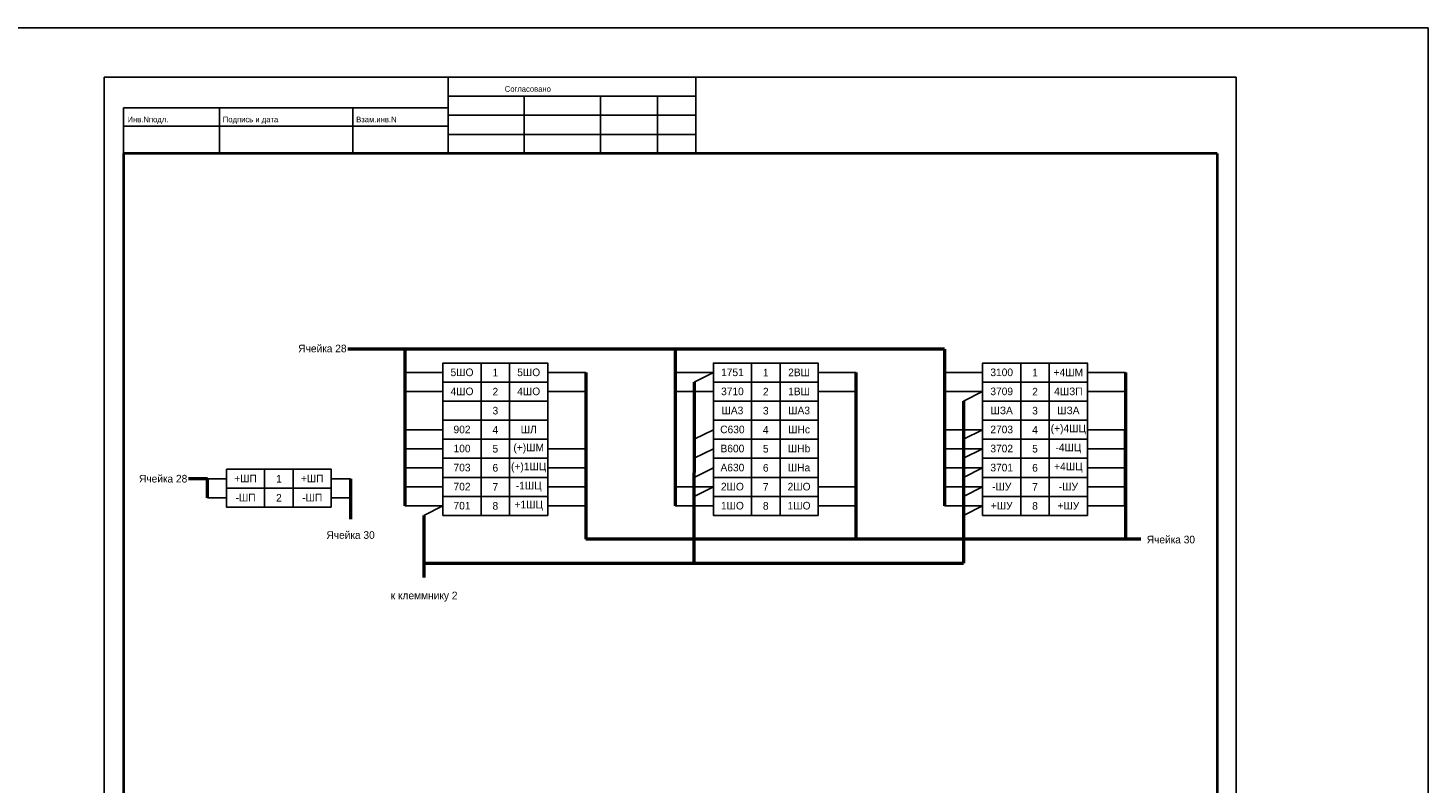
# Model space of a CAD drawing. Header units: millimetres. Extents: x 4897 to 12009, y -3017 to 2708.
# Tile 17 of 86: x 6934 to 7301, y -1650 to -1452. Entities that reach past the tile are written whole.
import ezdxf

# ---------------------------------------------------------------- set-up
doc = ezdxf.new("R2010")
doc.units = ezdxf.units.MM
doc.styles.add('SIMPLEX', font='txt', dxfattribs={"height": 5})

msp = doc.modelspace()

# ---------------------------------------------------------------- linework, layer by layer
for p, q in [((6953.52, -1464.75), (7250.57, -1464.75)), ((6953.52, -1464.75), (7250.57, -1464.75)), ((6953.52, -1464.75), (6953.52, -1884.76)), ((7043.75, -1464.75), (7043.75, -1484.75)), ((7108.75, -1484.75), (7108.75, -1464.75)), ((7250.57, -1464.75), (7250.57, -1884.76)), ((6958.57, -1472.75), (6958.57, -1484.75)), ((6958.57, -1472.75), (7043.75, -1472.75)), ((6983.75, -1472.75), (6983.75, -1484.75)), ((7018.75, -1472.75), (7018.75, -1484.75)), ((7043.75, -1469.75), (7108.75, -1469.75)), ((7063.75, -1469.75), (7063.75, -1484.75)), ((7083.75, -1469.75), (7083.75, -1484.75)), ((7098.75, -1469.75), (7098.75, -1484.75)), ((7043.75, -1474.75), (7108.75, -1474.75)), ((6958.57, -1477.62), (7043.75, -1477.62)), ((7043.75, -1479.75), (7108.75, -1479.75)), ((7042.41, -1542.29), (7032.41, -1542.29)), ((7069.91, -1542.29), (7079.91, -1542.29)), ((7113.37, -1542.29), (7103.37, -1542.29)), ((7113.37, -1542.29), (7108.37, -1544.79)), ((7140.87, -1542.29), (7150.87, -1542.29)), ((7184.04, -1542.29), (7174.04, -1542.29)), ((7211.54, -1542.29), (7221.54, -1542.29)), ((7042.41, -1547.29), (7032.41, -1547.29)), ((7069.91, -1547.29), (7079.91, -1547.29)), ((7113.37, -1547.29), (7103.37, -1547.29)), ((7140.87, -1547.29), (7150.87, -1547.29)), ((7184.04, -1547.29), (7174.04, -1547.29)), ((7184.04, -1547.29), (7179.04, -1549.79)), ((7211.54, -1547.29), (7221.54, -1547.29)), ((7042.41, -1557.29), (7032.41, -1557.29)), ((7113.37, -1557.29), (7108.37, -1559.79)), ((7184.04, -1557.29), (7174.04, -1557.29)), ((7184.04, -1557.29), (7179.04, -1559.79)), ((7211.54, -1557.29), (7221.54, -1557.29)), ((7042.41, -1562.29), (7032.41, -1562.29)), ((7069.91, -1562.29), (7079.91, -1562.29)), ((7113.37, -1562.29), (7108.37, -1564.79)), ((7184.04, -1562.29), (7174.04, -1562.29)), ((7184.04, -1562.29), (7179.04, -1564.79)), ((7211.54, -1562.29), (7221.54, -1562.29)), ((7042.41, -1567.29), (7032.41, -1567.29)), ((7069.91, -1567.29), (7079.91, -1567.29)), ((7113.37, -1567.29), (7108.37, -1569.79)), ((7184.04, -1567.29), (7174.04, -1567.29)), ((7184.04, -1567.29), (7179.04, -1569.79)), ((7211.54, -1567.29), (7221.54, -1567.29)), ((6985.61, -1570.15), (6980.61, -1570.15)), ((7018.11, -1570.15), (7013.11, -1570.15)), ((7042.41, -1572.29), (7032.41, -1572.29)), ((7069.91, -1572.29), (7079.91, -1572.29)), ((7113.37, -1572.29), (7103.37, -1572.29)), ((7113.37, -1572.29), (7108.37, -1574.79)), ((7140.87, -1572.29), (7150.87, -1572.29)), ((7184.04, -1572.29), (7174.04, -1572.29)), ((7184.04, -1572.29), (7179.04, -1574.79)), ((7211.54, -1572.29), (7221.54, -1572.29)), ((6985.61, -1575.15), (6980.61, -1575.15)), ((7018.11, -1575.15), (7013.11, -1575.15)), ((7042.41, -1577.29), (7032.41, -1577.29)), ((7042.41, -1577.29), (7037.41, -1579.79)), ((7069.91, -1577.29), (7079.91, -1577.29)), ((7113.37, -1577.29), (7103.37, -1577.29)), ((7140.87, -1577.29), (7150.87, -1577.29)), ((7184.04, -1577.29), (7174.04, -1577.29)), ((7184.04, -1577.29), (7179.04, -1579.79)), ((7211.54, -1577.29), (7221.54, -1577.29))]:
    msp.add_line(p, q)
at = {"lineweight": 40}
for p, q in [((6958.57, -1484.75), (6958.57, -1879.84)), ((7245.57, -1484.75), (7245.57, -1879.84))]:
    msp.add_line(p, q, dxfattribs=at)
at = {"linetype": 'Continuous', "lineweight": 40}
msp.add_line((7245.57, -1484.75), (6958.57, -1484.75), dxfattribs=at)
at = {"linetype": 'Continuous'}
for p, q in [((7059.57, -1484.75), (7039.57, -1484.75)), ((7099.57, -1484.75), (7079.57, -1484.75))]:
    msp.add_line(p, q, dxfattribs=at)
at = {"lineweight": 50}
for p, q in [((7174.04, -1536.15), (7017.41, -1536.15)), ((7032.41, -1536.15), (7032.41, -1577.29)), ((7103.37, -1536.15), (7103.37, -1577.29)), ((7174.04, -1536.15), (7174.04, -1577.29)), ((7079.91, -1542.29), (7079.91, -1586.01)), ((7150.87, -1586.01), (7150.87, -1542.29)), ((7221.54, -1542.29), (7221.54, -1586.01)), ((7108.37, -1544.79), (7108.22, -1592.28)), ((7179.04, -1549.79), (7179.04, -1592.28)), ((7221.54, -1577.29), (7221.54, -1557.29)), ((6980.61, -1570.15), (6975.61, -1570.15)), ((6980.61, -1575.15), (6980.61, -1570.15)), ((7018.11, -1570.15), (7018.11, -1580.77)), ((7037.41, -1579.79), (7037.41, -1596.09)), ((7225.55, -1586.01), (7079.91, -1586.01)), ((7037.41, -1592.28), (7179.04, -1592.28))]:
    msp.add_line(p, q, dxfattribs=at)
at = {"color": 2}
msp.add_lwpolyline([(5136.09, -1451.82), (7300.92, -1451.82), (7300.92, -1896.4), (5136.09, -1896.4)], close=True, dxfattribs=at)
for points in [[(7052.41, -1544.79), (7042.41, -1544.79), (7042.41, -1539.79), (7052.41, -1539.79)], [(7052.41, -1544.79), (7042.41, -1544.79), (7042.41, -1539.79), (7052.41, -1539.79)], [(7052.41, -1544.79), (7059.91, -1544.79), (7059.91, -1539.79), (7052.41, -1539.79)], [(7069.91, -1544.79), (7059.91, -1544.79), (7059.91, -1539.79), (7069.91, -1539.79)], [(7069.91, -1544.79), (7059.91, -1544.79), (7059.91, -1539.79), (7069.91, -1539.79)], [(7123.37, -1544.79), (7113.37, -1544.79), (7113.37, -1539.79), (7123.37, -1539.79)], [(7123.37, -1544.79), (7113.37, -1544.79), (7113.37, -1539.79), (7123.37, -1539.79)], [(7123.37, -1544.79), (7130.87, -1544.79), (7130.87, -1539.79), (7123.37, -1539.79)], [(7140.87, -1544.79), (7130.87, -1544.79), (7130.87, -1539.79), (7140.87, -1539.79)], [(7140.87, -1544.79), (7130.87, -1544.79), (7130.87, -1539.79), (7140.87, -1539.79)], [(7194.04, -1544.79), (7184.04, -1544.79), (7184.04, -1539.79), (7194.04, -1539.79)], [(7194.04, -1544.79), (7184.04, -1544.79), (7184.04, -1539.79), (7194.04, -1539.79)], [(7194.04, -1544.79), (7201.54, -1544.79), (7201.54, -1539.79), (7194.04, -1539.79)], [(7211.54, -1544.79), (7201.54, -1544.79), (7201.54, -1539.79), (7211.54, -1539.79)], [(7211.54, -1544.79), (7201.54, -1544.79), (7201.54, -1539.79), (7211.54, -1539.79)], [(7052.41, -1549.79), (7042.41, -1549.79), (7042.41, -1544.79), (7052.41, -1544.79)], [(7052.41, -1549.79), (7042.41, -1549.79), (7042.41, -1544.79), (7052.41, -1544.79)], [(7052.41, -1549.79), (7059.91, -1549.79), (7059.91, -1544.79), (7052.41, -1544.79)], [(7069.91, -1549.79), (7059.91, -1549.79), (7059.91, -1544.79), (7069.91, -1544.79)], [(7069.91, -1549.79), (7059.91, -1549.79), (7059.91, -1544.79), (7069.91, -1544.79)], [(7123.37, -1549.79), (7113.37, -1549.79), (7113.37, -1544.79), (7123.37, -1544.79)], [(7123.37, -1549.79), (7113.37, -1549.79), (7113.37, -1544.79), (7123.37, -1544.79)], [(7123.37, -1549.79), (7130.87, -1549.79), (7130.87, -1544.79), (7123.37, -1544.79)], [(7140.87, -1549.79), (7130.87, -1549.79), (7130.87, -1544.79), (7140.87, -1544.79)], [(7140.87, -1549.79), (7130.87, -1549.79), (7130.87, -1544.79), (7140.87, -1544.79)], [(7194.04, -1549.79), (7184.04, -1549.79), (7184.04, -1544.79), (7194.04, -1544.79)], [(7194.04, -1549.79), (7184.04, -1549.79), (7184.04, -1544.79), (7194.04, -1544.79)], [(7194.04, -1549.79), (7201.54, -1549.79), (7201.54, -1544.79), (7194.04, -1544.79)], [(7211.54, -1549.79), (7201.54, -1549.79), (7201.54, -1544.79), (7211.54, -1544.79)], [(7211.54, -1549.79), (7201.54, -1549.79), (7201.54, -1544.79), (7211.54, -1544.79)], [(7052.41, -1554.79), (7042.41, -1554.79), (7042.41, -1549.79), (7052.41, -1549.79)], [(7052.41, -1554.79), (7042.41, -1554.79), (7042.41, -1549.79), (7052.41, -1549.79)], [(7052.41, -1554.79), (7059.91, -1554.79), (7059.91, -1549.79), (7052.41, -1549.79)], [(7069.91, -1554.79), (7059.91, -1554.79), (7059.91, -1549.79), (7069.91, -1549.79)], [(7069.91, -1554.79), (7059.91, -1554.79), (7059.91, -1549.79), (7069.91, -1549.79)], [(7123.37, -1554.79), (7113.37, -1554.79), (7113.37, -1549.79), (7123.37, -1549.79)], [(7123.37, -1554.79), (7113.37, -1554.79), (7113.37, -1549.79), (7123.37, -1549.79)], [(7123.37, -1554.79), (7130.87, -1554.79), (7130.87, -1549.79), (7123.37, -1549.79)], [(7140.87, -1554.79), (7130.87, -1554.79), (7130.87, -1549.79), (7140.87, -1549.79)], [(7140.87, -1554.79), (7130.87, -1554.79), (7130.87, -1549.79), (7140.87, -1549.79)], [(7194.04, -1554.79), (7184.04, -1554.79), (7184.04, -1549.79), (7194.04, -1549.79)], [(7194.04, -1554.79), (7184.04, -1554.79), (7184.04, -1549.79), (7194.04, -1549.79)], [(7194.04, -1554.79), (7201.54, -1554.79), (7201.54, -1549.79), (7194.04, -1549.79)], [(7211.54, -1554.79), (7201.54, -1554.79), (7201.54, -1549.79), (7211.54, -1549.79)], [(7211.54, -1554.79), (7201.54, -1554.79), (7201.54, -1549.79), (7211.54, -1549.79)], [(7052.41, -1559.79), (7042.41, -1559.79), (7042.41, -1554.79), (7052.41, -1554.79)], [(7052.41, -1559.79), (7042.41, -1559.79), (7042.41, -1554.79), (7052.41, -1554.79)], [(7052.41, -1559.79), (7059.91, -1559.79), (7059.91, -1554.79), (7052.41, -1554.79)], [(7069.91, -1559.79), (7059.91, -1559.79), (7059.91, -1554.79), (7069.91, -1554.79)], [(7069.91, -1559.79), (7059.91, -1559.79), (7059.91, -1554.79), (7069.91, -1554.79)], [(7123.37, -1559.79), (7113.37, -1559.79), (7113.37, -1554.79), (7123.37, -1554.79)], [(7123.37, -1559.79), (7113.37, -1559.79), (7113.37, -1554.79), (7123.37, -1554.79)], [(7123.37, -1559.79), (7130.87, -1559.79), (7130.87, -1554.79), (7123.37, -1554.79)], [(7140.87, -1559.79), (7130.87, -1559.79), (7130.87, -1554.79), (7140.87, -1554.79)], [(7140.87, -1559.79), (7130.87, -1559.79), (7130.87, -1554.79), (7140.87, -1554.79)], [(7194.04, -1559.79), (7184.04, -1559.79), (7184.04, -1554.79), (7194.04, -1554.79)], [(7194.04, -1559.79), (7184.04, -1559.79), (7184.04, -1554.79), (7194.04, -1554.79)], [(7194.04, -1559.79), (7201.54, -1559.79), (7201.54, -1554.79), (7194.04, -1554.79)], [(7211.54, -1559.79), (7201.54, -1559.79), (7201.54, -1554.79), (7211.54, -1554.79)], [(7211.54, -1559.79), (7201.54, -1559.79), (7201.54, -1554.79), (7211.54, -1554.79)], [(7052.41, -1564.79), (7042.41, -1564.79), (7042.41, -1559.79), (7052.41, -1559.79)], [(7052.41, -1564.79), (7042.41, -1564.79), (7042.41, -1559.79), (7052.41, -1559.79)], [(7052.41, -1564.79), (7059.91, -1564.79), (7059.91, -1559.79), (7052.41, -1559.79)], [(7069.91, -1564.79), (7059.91, -1564.79), (7059.91, -1559.79), (7069.91, -1559.79)], [(7069.91, -1564.79), (7059.91, -1564.79), (7059.91, -1559.79), (7069.91, -1559.79)], [(7123.37, -1564.79), (7113.37, -1564.79), (7113.37, -1559.79), (7123.37, -1559.79)], [(7123.37, -1564.79), (7113.37, -1564.79), (7113.37, -1559.79), (7123.37, -1559.79)], [(7123.37, -1564.79), (7130.87, -1564.79), (7130.87, -1559.79), (7123.37, -1559.79)], [(7140.87, -1564.79), (7130.87, -1564.79), (7130.87, -1559.79), (7140.87, -1559.79)], [(7140.87, -1564.79), (7130.87, -1564.79), (7130.87, -1559.79), (7140.87, -1559.79)], [(7194.04, -1564.79), (7184.04, -1564.79), (7184.04, -1559.79), (7194.04, -1559.79)], [(7194.04, -1564.79), (7184.04, -1564.79), (7184.04, -1559.79), (7194.04, -1559.79)], [(7194.04, -1564.79), (7201.54, -1564.79), (7201.54, -1559.79), (7194.04, -1559.79)], [(7211.54, -1564.79), (7201.54, -1564.79), (7201.54, -1559.79), (7211.54, -1559.79)], [(7211.54, -1564.79), (7201.54, -1564.79), (7201.54, -1559.79), (7211.54, -1559.79)], [(7052.41, -1569.79), (7042.41, -1569.79), (7042.41, -1564.79), (7052.41, -1564.79)], [(7052.41, -1569.79), (7042.41, -1569.79), (7042.41, -1564.79), (7052.41, -1564.79)], [(7052.41, -1569.79), (7059.91, -1569.79), (7059.91, -1564.79), (7052.41, -1564.79)], [(7069.91, -1569.79), (7059.91, -1569.79), (7059.91, -1564.79), (7069.91, -1564.79)], [(7069.91, -1569.79), (7059.91, -1569.79), (7059.91, -1564.79), (7069.91, -1564.79)], [(7123.37, -1569.79), (7113.37, -1569.79), (7113.37, -1564.79), (7123.37, -1564.79)], [(7123.37, -1569.79), (7113.37, -1569.79), (7113.37, -1564.79), (7123.37, -1564.79)], [(7123.37, -1569.79), (7130.87, -1569.79), (7130.87, -1564.79), (7123.37, -1564.79)], [(7140.87, -1569.79), (7130.87, -1569.79), (7130.87, -1564.79), (7140.87, -1564.79)], [(7140.87, -1569.79), (7130.87, -1569.79), (7130.87, -1564.79), (7140.87, -1564.79)], [(7194.04, -1569.79), (7184.04, -1569.79), (7184.04, -1564.79), (7194.04, -1564.79)], [(7194.04, -1569.79), (7184.04, -1569.79), (7184.04, -1564.79), (7194.04, -1564.79)], [(7194.04, -1569.79), (7201.54, -1569.79), (7201.54, -1564.79), (7194.04, -1564.79)], [(7211.54, -1569.79), (7201.54, -1569.79), (7201.54, -1564.79), (7211.54, -1564.79)], [(7211.54, -1569.79), (7201.54, -1569.79), (7201.54, -1564.79), (7211.54, -1564.79)], [(6995.61, -1572.65), (6985.61, -1572.65), (6985.61, -1567.65), (6995.61, -1567.65)], [(6995.61, -1572.65), (6985.61, -1572.65), (6985.61, -1567.65), (6995.61, -1567.65)], [(6995.61, -1572.65), (7003.11, -1572.65), (7003.11, -1567.65), (6995.61, -1567.65)], [(7013.11, -1572.65), (7003.11, -1572.65), (7003.11, -1567.65), (7013.11, -1567.65)], [(7013.11, -1572.65), (7003.11, -1572.65), (7003.11, -1567.65), (7013.11, -1567.65)], [(7052.41, -1574.79), (7042.41, -1574.79), (7042.41, -1569.79), (7052.41, -1569.79)], [(7052.41, -1574.79), (7042.41, -1574.79), (7042.41, -1569.79), (7052.41, -1569.79)], [(7052.41, -1574.79), (7059.91, -1574.79), (7059.91, -1569.79), (7052.41, -1569.79)], [(7069.91, -1574.79), (7059.91, -1574.79), (7059.91, -1569.79), (7069.91, -1569.79)], [(7069.91, -1574.79), (7059.91, -1574.79), (7059.91, -1569.79), (7069.91, -1569.79)], [(7123.37, -1574.79), (7113.37, -1574.79), (7113.37, -1569.79), (7123.37, -1569.79)], [(7123.37, -1574.79), (7113.37, -1574.79), (7113.37, -1569.79), (7123.37, -1569.79)], [(7123.37, -1574.79), (7130.87, -1574.79), (7130.87, -1569.79), (7123.37, -1569.79)], [(7140.87, -1574.79), (7130.87, -1574.79), (7130.87, -1569.79), (7140.87, -1569.79)], [(7140.87, -1574.79), (7130.87, -1574.79), (7130.87, -1569.79), (7140.87, -1569.79)], [(7194.04, -1574.79), (7184.04, -1574.79), (7184.04, -1569.79), (7194.04, -1569.79)], [(7194.04, -1574.79), (7184.04, -1574.79), (7184.04, -1569.79), (7194.04, -1569.79)], [(7194.04, -1574.79), (7201.54, -1574.79), (7201.54, -1569.79), (7194.04, -1569.79)], [(7211.54, -1574.79), (7201.54, -1574.79), (7201.54, -1569.79), (7211.54, -1569.79)], [(7211.54, -1574.79), (7201.54, -1574.79), (7201.54, -1569.79), (7211.54, -1569.79)], [(6995.61, -1577.65), (6985.61, -1577.65), (6985.61, -1572.65), (6995.61, -1572.65)], [(6995.61, -1577.65), (6985.61, -1577.65), (6985.61, -1572.65), (6995.61, -1572.65)], [(6995.61, -1577.65), (7003.11, -1577.65), (7003.11, -1572.65), (6995.61, -1572.65)], [(7013.11, -1577.65), (7003.11, -1577.65), (7003.11, -1572.65), (7013.11, -1572.65)], [(7013.11, -1577.65), (7003.11, -1577.65), (7003.11, -1572.65), (7013.11, -1572.65)], [(7052.41, -1579.79), (7042.41, -1579.79), (7042.41, -1574.79), (7052.41, -1574.79)], [(7052.41, -1579.79), (7042.41, -1579.79), (7042.41, -1574.79), (7052.41, -1574.79)], [(7052.41, -1579.79), (7059.91, -1579.79), (7059.91, -1574.79), (7052.41, -1574.79)], [(7069.91, -1579.79), (7059.91, -1579.79), (7059.91, -1574.79), (7069.91, -1574.79)], [(7069.91, -1579.79), (7059.91, -1579.79), (7059.91, -1574.79), (7069.91, -1574.79)], [(7123.37, -1579.79), (7113.37, -1579.79), (7113.37, -1574.79), (7123.37, -1574.79)], [(7123.37, -1579.79), (7113.37, -1579.79), (7113.37, -1574.79), (7123.37, -1574.79)], [(7123.37, -1579.79), (7130.87, -1579.79), (7130.87, -1574.79), (7123.37, -1574.79)], [(7140.87, -1579.79), (7130.87, -1579.79), (7130.87, -1574.79), (7140.87, -1574.79)], [(7140.87, -1579.79), (7130.87, -1579.79), (7130.87, -1574.79), (7140.87, -1574.79)], [(7194.04, -1579.79), (7184.04, -1579.79), (7184.04, -1574.79), (7194.04, -1574.79)], [(7194.04, -1579.79), (7184.04, -1579.79), (7184.04, -1574.79), (7194.04, -1574.79)], [(7194.04, -1579.79), (7201.54, -1579.79), (7201.54, -1574.79), (7194.04, -1574.79)], [(7211.54, -1579.79), (7201.54, -1579.79), (7201.54, -1574.79), (7211.54, -1574.79)], [(7211.54, -1579.79), (7201.54, -1579.79), (7201.54, -1574.79), (7211.54, -1574.79)]]:
    msp.add_lwpolyline(points, close=True)

# ---------------------------------------------------------------- texts
at = {"linetype": 'Continuous', "style": 'SIMPLEX'}
for s, p in [('Согласовано', (7058.63, -1468.58)), ('Инв.Nподл.', (6959.63, -1476.58)), ('Подпись и дата', (6984.63, -1476.58)), ('Взам.инв.N', (7019.63, -1476.58))]:
    msp.add_text(s, height=1.5, dxfattribs=at).set_placement(p)
at = {"char_height": 2, "attachment_point": 5, "style": 'SIMPLEX'}
for s, insert, width, rotation in [('Ячейка 28', (7010.77, -1535.97), 14.7262, 0.0001), ('5ШО', (7047.41, -1542.23), 9.9995, 0), ('5ШО', (7064.91, -1542.23), 9.9995, 0), ('1751', (7118.37, -1542.23), 9.9995, 0), ('2ВШ', (7135.87, -1542.23), 9.9995, 0), ('3100', (7189.04, -1542.23), 9.9995, 0), ('+4ШМ', (7206.54, -1542.23), 9.9995, 0), ('4ШО', (7047.41, -1547.23), 9.9995, 0), ('4ШО', (7064.91, -1547.23), 9.9995, 0), ('3710', (7118.37, -1547.23), 9.9995, 0), ('1ВШ', (7135.87, -1547.23), 9.9995, 0), ('3709', (7189.04, -1547.23), 9.9995, 0), ('4ШЗП', (7206.54, -1547.23), 9.9995, 0), ('ША3', (7118.37, -1552.23), 9.9995, 0), ('ША3', (7135.87, -1552.23), 9.9995, 0), ('ШЗА', (7189.04, -1552.23), 9.9995, 0), ('ШЗА', (7206.54, -1552.23), 9.9995, 0), ('902', (7047.41, -1557.23), 9.9995, 0), ('ШЛ', (7064.91, -1557.23), 9.9995, 0), ('C630', (7118.37, -1557.23), 9.9995, 0), ('ШНс', (7135.87, -1557.23), 9.9995, 0), ('2703', (7189.04, -1557.23), 9.9995, 0), ('(+)4ШЦ', (7206.54, -1557.23), 9.9995, 0), ('100', (7047.41, -1562.23), 9.9995, 0), ('(+)ШМ', (7064.91, -1562.23), 9.9995, 0), ('B600', (7118.37, -1562.23), 9.9995, 0), ('ШНb', (7135.87, -1562.23), 9.9995, 0), ('3702', (7189.04, -1562.23), 9.9995, 0), ('-4ШЦ', (7206.54, -1562.23), 9.9995, 0), ('Ячейка 28', (6968.97, -1570.15), 12.287, 0.0001), ('+ШП', (6990.61, -1570.09), 9.9995, 0), ('+ШП', (7008.11, -1570.09), 9.9995, 0), ('703', (7047.41, -1567.23), 9.9995, 0), ('(+)1ШЦ', (7064.91, -1567.23), 9.9995, 0), ('A630', (7118.37, -1567.23), 9.9995, 0), ('ШНa', (7135.87, -1567.23), 9.9995, 0), ('3701', (7189.04, -1567.23), 9.9995, 0), ('+4ШЦ', (7206.54, -1567.23), 9.9995, 0), ('702', (7047.41, -1572.23), 9.9995, 0), ('-1ШЦ', (7064.91, -1572.23), 9.9995, 0), ('2ШО', (7118.37, -1572.23), 9.9995, 0), ('2ШО', (7135.87, -1572.23), 9.9995, 0), ('-ШУ', (7189.04, -1572.23), 9.9995, 0), ('-ШУ', (7206.54, -1572.23), 9.9995, 0), ('-ШП', (6990.61, -1575.09), 9.9995, 0), ('-ШП', (7008.11, -1575.09), 9.9995, 0), ('701', (7047.41, -1577.23), 9.9995, 0), ('+1ШЦ', (7064.91, -1577.23), 9.9995, 0), ('1ШО', (7118.37, -1577.23), 9.9995, 0), ('1ШО', (7135.87, -1577.23), 9.9995, 0), ('+ШУ', (7189.04, -1577.23), 9.9995, 0), ('+ШУ', (7206.54, -1577.23), 9.9995, 0), ('Ячейка 30', (7018.16, -1584.94), 24.2261, 0), ('Ячейка 30', (7233.44, -1586.13), 16.9772, 0), ('к клеммнику 2', (7037.46, -1601.11), 24.2261, 0)]:
    msp.add_mtext(s, dxfattribs=dict(at, insert=insert, width=width, rotation=rotation))
at = {"char_height": 2, "width": 9.9995, "attachment_point": 5, "style": 'SIMPLEX'}
for s, insert in [('1', (7056.16, -1542.29)), ('1', (7127.12, -1542.29)), ('1', (7197.79, -1542.29)), ('2', (7056.16, -1547.29)), ('2', (7127.12, -1547.29)), ('2', (7197.79, -1547.29)), ('3', (7056.16, -1552.29)), ('3', (7127.12, -1552.29)), ('3', (7197.79, -1552.29)), ('4', (7056.16, -1557.29)), ('4', (7127.12, -1557.29)), ('4', (7197.79, -1557.29)), ('5', (7056.16, -1562.29)), ('5', (7127.12, -1562.29)), ('5', (7197.79, -1562.29)), ('6', (7056.16, -1567.29)), ('6', (7127.12, -1567.29)), ('6', (7197.79, -1567.29)), ('1', (6999.36, -1570.15)), ('7', (7056.16, -1572.29)), ('7', (7127.12, -1572.29)), ('7', (7197.79, -1572.29)), ('2', (6999.36, -1575.15)), ('8', (7056.16, -1577.29)), ('8', (7127.12, -1577.29)), ('8', (7197.79, -1577.29))]:
    msp.add_mtext(s, dxfattribs=dict(at, insert=insert))

doc.saveas('drawing.dxf')
